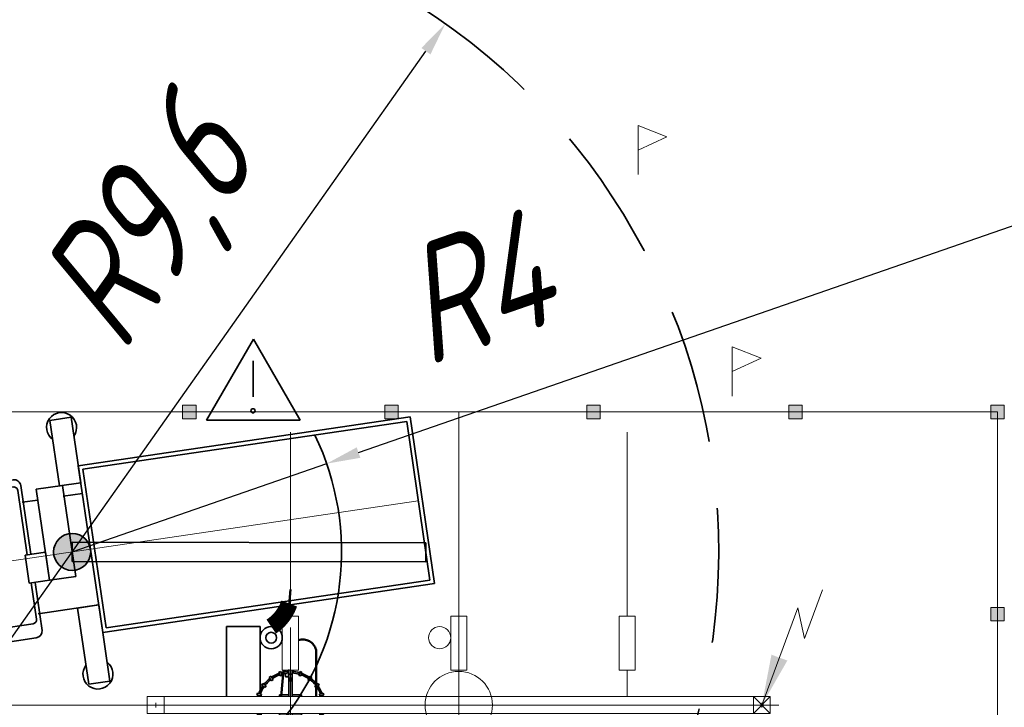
# Model space of a CAD drawing. Header units: millimetres. Extents: x 0 to 420, y 0 to 297.
# Tile 15 of 17: x 125 to 154, y 253 to 273. Entities that reach past the tile are written whole.
import ezdxf

# ---------------------------------------------------------------- set-up
doc = ezdxf.new("R2010")
doc.units = ezdxf.units.MM
for name, pattern in [('K5LT_AXLED', [19.5, 15, -1.5, 1.5, -1.5]), ('K5LT_BASIC', [0]), ('K5LT_DASHED', [6, 4, -2]), ('K5LT_DASHED_REINFORCED', [6, 4, -2]), ('K5LT_REINFORCED', [0]), ('K5LT_THIN', [0])]:
    doc.linetypes.add(name, pattern=pattern)
doc.layers.add('Ошиновка', color=7, linetype='Continuous', true_color=0xffd700)
doc.layers.add('Топо', color=7, linetype='Continuous')
doc.styles.add('KDIMTEXTSTYLE', font='GOST_AU.SHX', dxfattribs={"width": 0.96, "oblique": 15, "height": 5})
doc.dimstyles.new('KDIMSTYLE (0.00)', dxfattribs={"dimtxt": 5, "dimasz": 1, "dimexe": 2, "dimexo": 0, "dimgap": 1, "dimtad": 1, "dimlfac": 500, "dimtxsty": 'KDIMTEXTSTYLE', "dimsah": 1, "dimcen": 0, "dimdle": 1, "dimadec": 0, "dimazin": 0, "dimtfac": 0.667, "dimtmove": 0, "dimatfit": 3, "dimfxl": 0, "dimtvp": 1, "dimtolj": 1, "dimtzin": 0, "dimarcsym": 0})

# ---------------------------------------------------------------- blocks, each defined once
blk = doc.blocks.new('KDIMARROW_01')
blk.add_hatch(color=0).paths.add_polyline_path([(0, 0), (-5, 0.658), (-4.5, 0), (-5, -0.658)])
at = {"color": 0, "linetype": 'K5LT_THIN', "lineweight": 9}
for p, q in [((-4.5, 0), (-5, 0.658)), ((-5, 0.658), (0, 0)), ((0, 0), (-5, -0.658)), ((-5, -0.658), (-4.5, 0))]:
    blk.add_line(p, q, dxfattribs=at)
at = {"layer": 'Топо', "color": 0, "linetype": 'K5LT_THIN', "lineweight": 9}
blk.add_line((0, 0), (-1, 0), dxfattribs=at)
blk = doc.blocks.new('U106')
at = {"layer": 'Ошиновка', "color": 11, "linetype": 'K5LT_THIN', "lineweight": 9, "true_color": 0xff8080}
for p, q in [((0, 0.0012), (-0.0012, 0)), ((-0.0012, 0), (0, -0.0012)), ((0, 0.0006), (-0.0006, 0)), ((-0.0006, 0), (0, -0.0006)), ((0.0012, 0), (0, 0.0012)), ((0.0006, 0), (0, 0.0006)), ((0, -0.0006), (0.0006, 0)), ((0, -0.0012), (0.0012, 0)), ((0, -0.0006), (0, -0.0012))]:
    blk.add_line(p, q, dxfattribs=at)
blk = doc.blocks.new('U107')
at = {"layer": 'Ошиновка', "color": 11, "linetype": 'K5LT_THIN', "lineweight": 9, "true_color": 0xff8080}
for p, q in [((0, 0.0012), (-0.0012, 0)), ((-0.0012, 0), (0, -0.0012)), ((0, 0.0006), (-0.0006, 0)), ((-0.0006, 0), (0, -0.0006)), ((0.0012, 0), (0, 0.0012)), ((0.0006, 0), (0, 0.0006)), ((0, -0.0012), (0.0012, 0)), ((0, -0.0006), (0.0006, 0)), ((0, -0.0006), (0, -0.0012))]:
    blk.add_line(p, q, dxfattribs=at)
blk = doc.blocks.new('U115')
at = {"color": 3, "linetype": 'K5LT_BASIC', "lineweight": 35, "true_color": 0x00ff00}
for p, q in [((126.118, 257.363), (126.118, 257.931)), ((126.118, 257.931), (136.62, 257.92)), ((136.62, 257.92), (136.62, 257.352)), ((136.62, 257.352), (126.118, 257.363))]:
    blk.add_line(p, q, dxfattribs=at)
blk = doc.blocks.new('U122')
at = {"color": 4, "linetype": 'K5LT_THIN', "lineweight": 9, "true_color": 0x00ffff}
for p, q in [((137.839, 255.736), (137.359, 255.736)), ((137.359, 255.736), (137.36, 254.136)), ((137.84, 254.136), (137.839, 255.736)), ((137.36, 254.136), (137.84, 254.136)), ((137.6, 253.35), (137.6, 254.136))]:
    blk.add_line(p, q, dxfattribs=at)
blk = doc.blocks.new('U123')
at = {"color": 4, "linetype": 'K5LT_THIN', "lineweight": 9, "true_color": 0x00ffff}
for p, q in [((132.839, 255.736), (132.359, 255.736)), ((132.359, 255.736), (132.359, 254.136)), ((132.839, 254.136), (132.839, 255.736)), ((132.359, 254.136), (132.839, 254.136)), ((132.6, 253.35), (132.599, 254.136))]:
    blk.add_line(p, q, dxfattribs=at)
blk = doc.blocks.new('U124')
at = {"color": 4, "linetype": 'K5LT_THIN', "lineweight": 9, "true_color": 0x00ffff}
for p, q in [((142.839, 255.736), (142.359, 255.736)), ((142.359, 255.736), (142.359, 254.136)), ((142.839, 254.136), (142.839, 255.736)), ((142.359, 254.136), (142.839, 254.136)), ((142.6, 253.35), (142.599, 254.136))]:
    blk.add_line(p, q, dxfattribs=at)
blk = doc.blocks.new('U236')
blk.add_hatch(color=7).paths.add_polyline_path([(153.8, 255.6), (153.8, 256), (153.4, 256), (153.4, 255.6)])
at = {"color": 4, "linetype": 'K5LT_THIN', "lineweight": 9, "true_color": 0x00ffff}
for p, q in [((153.4, 256), (153.4, 255.6)), ((153.8, 256), (153.4, 256)), ((153.8, 255.6), (153.8, 256)), ((153.4, 255.6), (153.8, 255.6))]:
    blk.add_line(p, q, dxfattribs=at)
blk = doc.blocks.new('U237')
blk.add_hatch(color=7).paths.add_polyline_path([(153.8, 261.6), (153.8, 262), (153.4, 262), (153.4, 261.6)])
at = {"color": 4, "linetype": 'K5LT_THIN', "lineweight": 9, "true_color": 0x00ffff}
for p, q in [((153.4, 262), (153.4, 261.6)), ((153.8, 262), (153.4, 262)), ((153.8, 261.6), (153.8, 262)), ((153.4, 261.6), (153.8, 261.6))]:
    blk.add_line(p, q, dxfattribs=at)
blk = doc.blocks.new('U238')
blk.add_hatch(color=7).paths.add_polyline_path([(147.8, 262), (147.4, 262), (147.4, 261.6), (147.8, 261.6)])
at = {"color": 4, "linetype": 'K5LT_THIN', "lineweight": 9, "true_color": 0x00ffff}
for p, q in [((147.8, 262), (147.4, 262)), ((147.4, 262), (147.4, 261.6)), ((147.8, 261.6), (147.8, 262)), ((147.4, 261.6), (147.8, 261.6))]:
    blk.add_line(p, q, dxfattribs=at)
blk = doc.blocks.new('U239')
blk.add_hatch(color=7).paths.add_polyline_path([(141.8, 262), (141.4, 262), (141.4, 261.6), (141.8, 261.6)])
at = {"color": 4, "linetype": 'K5LT_THIN', "lineweight": 9, "true_color": 0x00ffff}
for p, q in [((141.8, 262), (141.4, 262)), ((141.4, 262), (141.4, 261.6)), ((141.8, 261.6), (141.8, 262)), ((141.4, 261.6), (141.8, 261.6))]:
    blk.add_line(p, q, dxfattribs=at)
blk = doc.blocks.new('U240')
blk.add_hatch(color=7).paths.add_polyline_path([(135.8, 262), (135.4, 262), (135.4, 261.6), (135.8, 261.6)])
at = {"color": 4, "linetype": 'K5LT_THIN', "lineweight": 9, "true_color": 0x00ffff}
for p, q in [((135.8, 262), (135.4, 262)), ((135.4, 262), (135.4, 261.6)), ((135.8, 261.6), (135.8, 262)), ((135.4, 261.6), (135.8, 261.6))]:
    blk.add_line(p, q, dxfattribs=at)
blk = doc.blocks.new('U241')
blk.add_hatch(color=7).paths.add_polyline_path([(129.8, 262), (129.4, 262), (129.4, 261.6), (129.8, 261.6)])
at = {"color": 4, "linetype": 'K5LT_THIN', "lineweight": 9, "true_color": 0x00ffff}
for p, q in [((129.8, 262), (129.4, 262)), ((129.4, 262), (129.4, 261.6)), ((129.8, 261.6), (129.8, 262)), ((129.4, 261.6), (129.8, 261.6))]:
    blk.add_line(p, q, dxfattribs=at)
blk = doc.blocks.new('U352')
at = {"color": 4, "linetype": 'K5LT_THIN', "lineweight": 9, "true_color": 0x00ffff}
for p, q in [((128.85, 253.35), (128.35, 253.35)), ((128.35, 253.35), (128.35, 252.85)), ((128.85, 253.35), (128.35, 253.35)), ((128.35, 253.35), (128.35, 252.85)), ((146.85, 253.35), (128.35, 253.35)), ((128.85, 252.85), (128.85, 253.35)), ((128.85, 252.85), (128.85, 253.35)), ((146.85, 253.35), (146.35, 253.35)), ((146.35, 253.35), (146.35, 252.85)), ((146.85, 252.85), (146.85, 253.35)), ((128.53, 253.1), (128.67, 253.1)), ((128.53, 253.1), (128.67, 253.1)), ((128.6, 253.03), (128.6, 253.17)), ((128.6, 253.03), (128.6, 253.17)), ((146.53, 253.1), (146.67, 253.1)), ((146.6, 253.03), (146.6, 253.17)), ((128.35, 252.85), (128.85, 252.85)), ((128.35, 252.85), (128.85, 252.85)), ((128.35, 252.85), (146.85, 252.85)), ((146.35, 252.85), (146.85, 252.85))]:
    blk.add_line(p, q, dxfattribs=at)
blk = doc.blocks.new('U356')
at = {"true_color": 0x070000}
blk.add_hatch(color=18, dxfattribs=at).paths.add_polyline_path([(146.6, 253.1), (147.357, 254.422), (146.885, 254.596)])
at = {"color": 4, "linetype": 'K5LT_THIN', "lineweight": 9, "true_color": 0x00ffff}
for p, q in [((147.868, 255.078), (148.401, 256.52)), ((146.6, 253.1), (147.666, 255.984)), ((147.666, 255.984), (147.868, 255.078)), ((146.85, 253.35), (146.35, 253.35)), ((146.35, 253.35), (146.35, 252.85)), ((146.35, 253.35), (146.851, 252.849)), ((146.35, 252.85), (146.85, 253.35)), ((146.85, 252.85), (146.85, 253.35)), ((146.6, 253.101), (146.599, 253.099)), ((146.6, 253.101), (146.599, 253.099)), ((146.599, 253.099), (146.601, 253.099)), ((146.599, 253.099), (146.601, 253.099)), ((146.601, 253.1), (146.6, 253.101)), ((146.601, 253.1), (146.6, 253.101)), ((146.601, 253.1), (146.6, 253.1)), ((146.6, 253.1), (146.6, 253.099)), ((146.601, 253.1), (146.6, 253.1)), ((146.6, 253.1), (146.6, 253.099)), ((146.6, 253.099), (146.601, 253.099)), ((146.6, 253.099), (146.601, 253.099)), ((146.601, 253.099), (146.601, 253.1)), ((146.601, 253.1), (146.601, 253.1)), ((146.601, 253.099), (146.601, 253.1)), ((146.601, 253.099), (146.601, 253.1)), ((146.601, 253.1), (146.601, 253.1)), ((146.601, 253.099), (146.601, 253.1)), ((146.35, 252.85), (146.85, 252.85))]:
    blk.add_line(p, q, dxfattribs=at)
for start, end in [(0, 180), (0, 180), (180, 0), (180, 0)]:
    blk.add_arc((146.6, 253.1), 0.0451, start, end, dxfattribs=at)
blk = doc.blocks.new('U360')
at = {"color": 2, "linetype": 'K5LT_AXLED', "lineweight": 9, "true_color": 0xffff00}
for q in [(132.6, 255.402), (130.271, 253.1), (134.928, 253.1), (132.6, 250.798)]:
    blk.add_line((132.6, 253.1), q, dxfattribs=at)
at = {"color": 3, "linetype": 'K5LT_BASIC', "lineweight": 35, "true_color": 0x00ff00}
for p, q in [((132.315, 254.097), (132.257, 254.079)), ((132.35, 253.982), (132.315, 254.097)), ((132.45, 254.136), (132.45, 254.089)), ((132.54, 254.136), (132.54, 254.098)), ((132.55, 254.16), (132.55, 253.35)), ((132.55, 253.94), (132.55, 254.136)), ((132.55, 254.136), (132.55, 254.02)), ((132.65, 254.02), (132.65, 254.136)), ((132.65, 253.35), (132.65, 254.136)), ((132.85, 253.982), (132.885, 254.097)), ((132.885, 254.097), (132.942, 254.079)), ((132.017, 253.957), (131.968, 253.923)), ((131.968, 253.923), (132.036, 253.824)), ((132.085, 253.858), (132.017, 253.957)), ((132.036, 253.824), (132.085, 253.858)), ((132.257, 254.079), (132.292, 253.965)), ((132.292, 253.965), (132.35, 253.982)), ((132.45, 254.043), (132.45, 253.94)), ((132.45, 253.94), (132.55, 253.94)), ((132.54, 254.053), (132.54, 253.94)), ((132.55, 254.02), (132.65, 254.02)), ((132.55, 253.82), (132.55, 253.9)), ((132.55, 253.9), (132.65, 253.9)), ((132.65, 253.82), (132.55, 253.82)), ((132.65, 253.9), (132.65, 253.82)), ((132.907, 253.965), (132.85, 253.982)), ((132.942, 254.079), (132.907, 253.965)), ((133.114, 253.858), (133.182, 253.957)), ((133.164, 253.824), (133.114, 253.858)), ((133.232, 253.923), (133.164, 253.824)), ((133.182, 253.957), (133.232, 253.923)), ((131.779, 253.738), (131.745, 253.688)), ((131.745, 253.688), (131.844, 253.621)), ((131.878, 253.67), (131.779, 253.738)), ((131.844, 253.621), (131.878, 253.67)), ((133.321, 253.67), (133.42, 253.738)), ((133.355, 253.621), (133.321, 253.67)), ((133.454, 253.688), (133.355, 253.621)), ((133.42, 253.738), (133.454, 253.688)), ((131.625, 253.457), (131.606, 253.4)), ((131.606, 253.4), (131.721, 253.364)), ((131.739, 253.421), (131.625, 253.457)), ((131.721, 253.364), (131.739, 253.421)), ((132.271, 253.35), (132.271, 253.402)), ((132.271, 253.402), (132.302, 253.402)), ((132.302, 253.402), (132.55, 253.402)), ((132.65, 253.402), (132.855, 253.402)), ((132.65, 253.402), (132.928, 253.402)), ((132.928, 253.402), (132.928, 253.35)), ((133.46, 253.421), (133.575, 253.457)), ((133.478, 253.364), (133.46, 253.421)), ((133.593, 253.4), (133.478, 253.364)), ((133.575, 253.457), (133.593, 253.4)), ((131.606, 252.8), (131.721, 252.836)), ((131.625, 252.743), (131.606, 252.8)), ((131.739, 252.779), (131.625, 252.743)), ((131.721, 252.836), (131.739, 252.779)), ((132.271, 252.798), (132.271, 252.85)), ((132.55, 252.798), (132.271, 252.798)), ((132.55, 252.798), (132.345, 252.798)), ((132.55, 252.85), (132.55, 252.04)), ((132.65, 252.04), (132.65, 252.85)), ((132.928, 252.798), (132.65, 252.798)), ((132.928, 252.798), (132.898, 252.798)), ((132.928, 252.85), (132.928, 252.798)), ((133.478, 252.836), (133.46, 252.779)), ((133.46, 252.779), (133.575, 252.743)), ((133.593, 252.8), (133.478, 252.836)), ((133.575, 252.743), (133.593, 252.8)), ((131.745, 252.512), (131.844, 252.579)), ((131.779, 252.462), (131.745, 252.512)), ((131.878, 252.53), (131.779, 252.462)), ((131.844, 252.579), (131.878, 252.53)), ((131.861, 252.518), (131.861, 252.494)), ((131.968, 252.277), (132.036, 252.376)), ((132.085, 252.342), (132.017, 252.243)), ((132.036, 252.376), (132.085, 252.342)), ((132.55, 252.3), (132.55, 252.38)), ((132.55, 252.38), (132.65, 252.38)), ((132.65, 252.38), (132.65, 252.3)), ((133.164, 252.376), (133.114, 252.342)), ((133.114, 252.342), (133.182, 252.243)), ((133.232, 252.277), (133.164, 252.376)), ((133.355, 252.579), (133.321, 252.53)), ((133.321, 252.53), (133.42, 252.462)), ((133.454, 252.512), (133.355, 252.579)), ((133.42, 252.462), (133.454, 252.512)), ((132.017, 252.243), (131.968, 252.277)), ((132.257, 252.121), (132.292, 252.235)), ((132.315, 252.103), (132.257, 252.121)), ((132.292, 252.235), (132.35, 252.218)), ((132.35, 252.218), (132.315, 252.103)), ((132.45, 251.92), (132.45, 252.26)), ((132.45, 252.26), (132.55, 252.26)), ((132.65, 252.3), (132.55, 252.3)), ((132.55, 252.26), (132.55, 251.92)), ((132.55, 252.04), (132.55, 252.18)), ((132.55, 252.18), (132.65, 252.18)), ((132.65, 252.18), (132.65, 252.04)), ((132.907, 252.235), (132.85, 252.218)), ((132.85, 252.218), (132.885, 252.103)), ((132.885, 252.103), (132.942, 252.121)), ((132.942, 252.121), (132.907, 252.235)), ((133.182, 252.243), (133.232, 252.277)), ((132.55, 251.92), (132.45, 251.92)), ((132.65, 252.04), (132.55, 252.04)), ((132.55, 252.04), (132.65, 252.04)), ((132.55, 252.005), (132.55, 251.845)), ((132.55, 252.005), (132.57, 252.005)), ((132.55, 251.845), (132.552, 251.845)), ((132.552, 251.765), (132.552, 251.845)), ((132.552, 251.805), (132.568, 251.805)), ((132.568, 251.765), (132.552, 251.765)), ((132.552, 251.765), (132.552, 251.495)), ((132.568, 251.765), (132.568, 251.845)), ((132.568, 251.845), (132.57, 251.845)), ((132.597, 251.74), (132.568, 251.765)), ((132.57, 252.005), (132.57, 251.845)), ((132.597, 251.695), (132.552, 251.695)), ((132.552, 251.495), (132.597, 251.495)), ((132.597, 251.495), (132.597, 251.74))]:
    blk.add_line(p, q, dxfattribs=at)
for centre, radius, start, end in [((132.6, 253.1), 1, 92.866, 105.9217), ((132.6, 253.1), 1, 74.0783, 87.134), ((132.6, 253.1), 1, 127.6456, 142.001), ((132.6, 253.1), 0.955, 127.7889, 141.8282), ((132.6, 253.1), 1, 109.3603, 124.2064), ((132.6, 253.1), 0.955, 109.4738, 124.1875), ((132.6, 253.1), 0.955, 93.0012, 105.8732), ((132.6, 253.86), 0.018, 0, 180), ((132.6, 253.86), 0.018, 180, 0), ((132.6, 253.1), 0.955, 74.1268, 86.9988), ((132.6, 253.1), 0.955, 55.8125, 70.5262), ((132.6, 253.1), 1, 55.7936, 70.6397), ((132.6, 253.1), 0.955, 38.1718, 52.2111), ((132.6, 253.1), 1, 37.999, 52.3544), ((132.6, 253.1), 1, 145.4413, 159.79), ((132.6, 253.1), 0.955, 145.4308, 159.6605), ((132.6, 253.1), 0.955, 20.3395, 34.5692), ((132.6, 253.1), 1, 20.21, 34.5587), ((132.6, 253.1), 1, 163.2288, 165.5225), ((132.6, 253.1), 0.955, 163.2614, 164.8243), ((132.6, 253.1), 0.955, 15.1757, 16.7386), ((132.6, 253.1), 1, 14.4775, 16.7712), ((132.6, 253.1), 1, 194.4775, 196.7712), ((132.6, 253.1), 1, 200.21, 214.5587), ((132.6, 253.1), 0.955, 195.1757, 196.7386), ((132.6, 253.1), 0.955, 200.3395, 214.5692), ((132.6, 253.1), 0.955, 325.4308, 339.6605), ((132.6, 253.1), 1, 325.4413, 339.79), ((132.6, 253.1), 0.955, 343.2614, 344.8243), ((132.6, 253.1), 1, 343.2288, 345.5225), ((132.6, 253.1), 1, 217.999, 232.3544), ((132.6, 253.1), 0.955, 218.1718, 232.2111), ((132.6, 252.34), 0.018, 0, 180), ((132.6, 252.34), 0.018, 180, 0), ((132.6, 253.1), 0.955, 307.7889, 321.8282), ((132.6, 253.1), 1, 307.6456, 322.001), ((132.6, 253.1), 1, 235.7936, 250.6397), ((132.6, 253.1), 0.955, 235.8125, 250.5262), ((132.6, 253.1), 1, 254.0783, 261.3731), ((132.6, 253.1), 0.955, 254.1268, 260.9632), ((132.6, 253.1), 0.955, 273.0012, 285.8732), ((132.6, 253.1), 1, 272.866, 285.9217), ((132.6, 253.1), 0.955, 289.4738, 304.1875), ((132.6, 253.1), 1, 289.3603, 304.2064)]:
    blk.add_arc(centre, radius, start, end, dxfattribs=at)
blk = doc.blocks.new('U361')
at = {"color": 3, "linetype": 'K5LT_BASIC', "lineweight": 35, "true_color": 0x00ff00}
for p, q in [((125.456, 261.55), (126.088, 261.643)), ((125.743, 259.605), (125.456, 261.55)), ((126.088, 261.643), (126.374, 259.698)), ((136.154, 261.652), (126.301, 260.201)), ((136.053, 261.516), (126.437, 260.099)), ((136.742, 256.806), (136.053, 261.516)), ((136.878, 256.705), (136.154, 261.652)), ((122.382, 260.152), (122.485, 260.167)), ((122.456, 259.652), (122.382, 260.152)), ((122.485, 260.167), (122.559, 259.667)), ((126.301, 260.201), (127.025, 255.253)), ((126.437, 260.099), (127.127, 255.39)), ((122.559, 259.667), (122.456, 259.652)), ((122.543, 259.516), (122.521, 259.661)), ((124.367, 259.785), (122.543, 259.516)), ((126.374, 259.698), (125.743, 259.605)), ((122.501, 259.505), (121.78, 259.233)), ((122.802, 259.343), (124.365, 259.573)), ((124.501, 259.472), (124.78, 257.561)), ((124.594, 259.62), (124.892, 257.577)), ((125.052, 259.504), (125.83, 259.618)), ((125.447, 256.806), (125.052, 259.504)), ((125.83, 259.618), (126.224, 256.921)), ((126.421, 259.382), (125.847, 259.297)), ((123.26, 255.386), (122.701, 259.206)), ((125.099, 259.187), (124.635, 259.123)), ((121.128, 258.984), (121.416, 259.027)), ((121.43, 256.92), (121.128, 258.984)), ((121.416, 259.027), (121.718, 256.962)), ((121.436, 258.776), (121.679, 258.812)), ((121.455, 258.648), (121.436, 258.776)), ((121.653, 259.016), (121.944, 257.032)), ((121.679, 258.812), (121.698, 258.683)), ((122.033, 258.784), (122.282, 257.082)), ((122.451, 259.031), (122.113, 258.915)), ((122.609, 258.935), (122.864, 257.167)), ((121.698, 258.683), (121.455, 258.648)), ((124.719, 257.552), (125.324, 257.641)), ((125.324, 257.641), (125.447, 256.806)), ((124.843, 256.717), (124.719, 257.552)), ((122.01, 254.969), (121.707, 257.033)), ((122.234, 255.047), (121.944, 257.032)), ((122.282, 257.082), (122.864, 257.167)), ((122.531, 255.379), (122.282, 257.082)), ((123.126, 255.4), (122.864, 257.167)), ((121.42, 256.99), (121.419, 256.99)), ((121.419, 256.99), (121.722, 254.926)), ((121.431, 256.92), (121.43, 256.92)), ((125.447, 256.806), (124.843, 256.717)), ((124.903, 256.726), (125.06, 255.651)), ((125.224, 255.317), (125.015, 256.742)), ((126.224, 256.921), (125.447, 256.806)), ((127.127, 255.39), (136.742, 256.806)), ((127.025, 255.253), (136.878, 256.705)), ((126.905, 256.073), (125.107, 255.807)), ((126.909, 256.073), (126.277, 255.98)), ((126.277, 255.98), (126.61, 253.718)), ((126.561, 256.022), (126.331, 255.988)), ((127.242, 253.811), (126.909, 256.073)), ((121.922, 255.447), (122.165, 255.483)), ((121.947, 255.276), (121.922, 255.447)), ((122.19, 255.312), (121.947, 255.276)), ((122.165, 255.483), (122.19, 255.312)), ((123.002, 255.263), (122.645, 255.277)), ((124.959, 255.515), (123.396, 255.285)), ((125.054, 255.094), (123.229, 254.825)), ((121.722, 254.926), (122.01, 254.969)), ((123.186, 254.823), (122.418, 254.876)), ((123.293, 254.686), (123.19, 254.671)), ((123.234, 254.825), (123.255, 254.68)), ((123.367, 254.186), (123.293, 254.686)), ((123.19, 254.671), (123.264, 254.171)), ((123.264, 254.171), (123.367, 254.186)), ((126.61, 253.718), (127.242, 253.811))]:
    blk.add_line(p, q, dxfattribs=at)
at = {"color": 2, "linetype": 'K5LT_AXLED', "lineweight": 9, "true_color": 0xffff00}
blk.add_line((136.397, 259.161), (119.933, 256.735), dxfattribs=at)
at = {"color": 3, "linetype": 'K5LT_BASIC', "lineweight": 35, "true_color": 0x00ff00}
for centre, radius, start, end in [((125.804, 261.341), 0.445, 325.1332, 233.6072), ((124.397, 259.587), 0.2, 8.382, 98.382), ((122.572, 259.318), 0.2, 98.382, 110.7211), ((124.383, 259.454), 0.12, 8.382, 98.382), ((121.851, 259.046), 0.2, 110.7211, 188.4171), ((122.82, 259.224), 0.12, 98.382, 188.382), ((122.152, 258.801), 0.12, 109.0424, 188.4016), ((122.49, 258.918), 0.12, 8.2823, 109.0424), ((124.941, 255.634), 0.12, 278.382, 8.382), ((122.649, 255.397), 0.12, 188.3624, 267.7217), ((123.007, 255.383), 0.12, 267.7217, 8.4818), ((123.378, 255.404), 0.12, 188.382, 278.382), ((125.025, 255.292), 0.2, 278.382, 8.382), ((122.432, 255.076), 0.2, 188.347, 266.0429), ((123.2, 255.023), 0.2, 266.0429, 278.382), ((123.205, 255.023), 0.2, 266.0429, 278.382), ((126.883, 254.02), 0.445, 143.1569, 51.6309)]:
    blk.add_arc(centre, radius, start, end, dxfattribs=at)
blk = doc.blocks.new('U362')
at = {"color": 3, "linetype": 'K5LT_BASIC', "lineweight": 35, "true_color": 0x00ff00}
for p, q in [((130.112, 261.554), (131.5, 263.957)), ((132.887, 261.554), (131.5, 263.957)), ((131.49, 263.314), (131.49, 262.25)), ((130.112, 261.554), (132.887, 261.554))]:
    blk.add_line(p, q, dxfattribs=at)
for start, end in [(0, 180), (180, 0)]:
    blk.add_arc((131.49, 261.836), 0.0619, start, end, dxfattribs=at)
blk = doc.blocks.new('U366')
at = {"color": 4, "linetype": 'K5LT_THIN', "lineweight": 9, "true_color": 0x00ffff}
for p, q in [((142.923, 268.844), (142.923, 270.306)), ((142.923, 270.306), (143.78, 269.97)), ((143.78, 269.97), (142.923, 269.575))]:
    blk.add_line(p, q, dxfattribs=at)
blk = doc.blocks.new('U367')
at = {"color": 4, "linetype": 'K5LT_THIN', "lineweight": 9, "true_color": 0x00ffff}
for p, q in [((145.722, 262.273), (145.722, 263.734)), ((145.722, 263.734), (146.579, 263.398)), ((146.579, 263.398), (145.722, 263.003))]:
    blk.add_line(p, q, dxfattribs=at)

msp = doc.modelspace()

# ---------------------------------------------------------------- hatches: boundary and pattern name
h = msp.add_hatch(color=7)
h.paths.add_polyline_path([(126.11815, 257.646775), (126.038381, 258.191771), (125.99711, 258.184114), (125.956542, 258.173336), (125.916912, 258.1595), (125.878451, 258.142687), (125.841383, 258.122993), (125.805921, 258.100534), (125.772273, 258.075439), (125.740634, 258.047855), (125.711187, 258.017942), (125.684103, 257.985873), (125.659541, 257.951835), (125.637641, 257.916025), (125.618533, 257.878651), (125.602326, 257.839931), (125.589114, 257.800089), (125.578975, 257.759357), (125.571968, 257.71797), (125.568132, 257.676171), (125.567491, 257.6342), (125.570047, 257.592303), (125.575787, 257.550722), (125.584677, 257.509699), (125.596664, 257.469472), (125.611681, 257.430274), (125.629639, 257.392334), (125.650433, 257.355872), (125.673945, 257.321099), (125.700035, 257.288217), (125.728555, 257.257418), (125.759336, 257.22888), (125.792202, 257.202769), (125.82696, 257.179237), (125.86341, 257.15842), (125.901339, 257.140439), (125.940527, 257.125399), (125.980747, 257.113386), (126.021765, 257.104472), (126.063342, 257.098707), (126.105238, 257.096124), (126.147209, 257.09674), (126.189011, 257.10055), (126.197919, 257.10178), (126.159751, 257.36255), (126.117861, 257.362592)])
h.paths.add_polyline_path([(126.118438, 257.930958), (126.590268, 257.930479), (126.567292, 257.965608), (126.541708, 257.998885), (126.513664, 258.030118), (126.483323, 258.059124), (126.450862, 258.085736), (126.416468, 258.109798), (126.380341, 258.131171), (126.342692, 258.149731), (126.303739, 258.16537), (126.263708, 258.177997), (126.222832, 258.187539), (126.181347, 258.19394), (126.139496, 258.197164), (126.097521, 258.197191), (126.055665, 258.194022), (126.038381, 258.191771), (126.11815, 257.646775)])
h.paths.add_polyline_path([(126.590268, 257.930479), (126.118438, 257.930958), (126.11815, 257.646775), (126.159751, 257.36255), (126.58969, 257.362113), (126.609999, 257.398848), (126.627451, 257.437024), (126.641945, 257.476417), (126.653397, 257.5168), (126.661741, 257.557938), (126.666927, 257.599591), (126.668927, 257.641519), (126.668952, 257.646775), (126.667353, 257.68872), (126.662564, 257.730422), (126.654613, 257.771637), (126.643547, 257.812127), (126.629429, 257.851657), (126.612342, 257.889997), (126.592385, 257.926925)])
h.paths.add_polyline_path([(126.11815, 257.646775), (126.117861, 257.362592), (126.159751, 257.36255)])
h.paths.add_polyline_path([(126.159751, 257.36255), (126.197919, 257.10178), (126.23919, 257.109437), (126.279758, 257.120215), (126.319387, 257.134051), (126.357848, 257.150864), (126.394917, 257.170558), (126.430378, 257.193017), (126.464026, 257.218111), (126.495665, 257.245695), (126.525112, 257.275609), (126.552196, 257.307678), (126.576758, 257.341716), (126.58969, 257.362113)])

# ---------------------------------------------------------------- linework, layer by layer
at = {"color": 4, "linetype": 'K5LT_THIN', "lineweight": 9, "true_color": 0x00ffff}
for q in [(33.6, 261.8), (153.6, 170.9)]:
    msp.add_line((153.6, 261.8), q, dxfattribs=at)
at = {"color": 2, "linetype": 'K5LT_AXLED', "lineweight": 9, "true_color": 0xffff00}
for p, q in [((137.6, 261.8), (137.6, 88.34)), ((128.85, 253.1), (88.35, 253.1)), ((131.539731, 253.1), (127.865583, 253.1)), ((131.539731, 253.1), (127.865583, 253.1)), ((133.341731, 253.1), (130.699132, 253.1)), ((147.1, 253.1), (131.799731, 253.1)), ((147.1, 253.1), (131.799731, 253.1))]:
    msp.add_line(p, q, dxfattribs=at)
at = {"color": 3, "linetype": 'K5LT_BASIC', "lineweight": 35, "true_color": 0x00ff00}
for p, q in [((131.699132, 255.43), (130.699132, 255.43)), ((130.699132, 255.43), (130.699132, 253.35)), ((131.699132, 255.43), (131.699132, 253.534651))]:
    msp.add_line(p, q, dxfattribs=at)
for centre, radius in [((126.11815, 257.646775), 0.550802), ((132.029132, 255.1), 0.33), ((132.029132, 255.1), 0.162)]:
    msp.add_circle(centre, radius, dxfattribs=at)
at = {"color": 4, "linetype": 'K5LT_THIN', "lineweight": 9, "true_color": 0x00ffff}
for centre, radius in [((137.029457, 255.1), 0.33), ((137.598269, 253.1), 1)]:
    msp.add_circle(centre, radius, dxfattribs=at)
at = {"color": 4, "linetype": 'K5LT_DASHED_REINFORCED', "lineweight": 35, "true_color": 0x00ffff}
msp.add_arc((126.11815, 257.646775), 19.2, 298.2163775, 57.6168867, dxfattribs=at)
at = {"color": 3, "linetype": 'K5LT_BASIC', "lineweight": 35, "true_color": 0x00ff00}
msp.add_arc((126.11815, 257.646775), 8, 320.6862017, 25.6895434, dxfattribs=at)
at = {"color": 4, "linetype": 'K5LT_DASHED', "lineweight": 9, "true_color": 0x00ffff}
msp.add_arc((131.086286, 257.171515), 12, 179.9984094, 270, dxfattribs=at)
at = {"layer": 'Ошиновка', "color": 4, "linetype": 'K5LT_THIN', "lineweight": 9, "true_color": 0x00ffff}
for p, q in [((132.598914, 255.736), (132.59965, 261.2)), ((137.599183, 255.736), (137.599919, 261.2)), ((142.598914, 255.736), (142.59965, 261.2))]:
    msp.add_line(p, q, dxfattribs=at)
at = {"layer": 'Ошиновка', "color": 3, "linetype": 'K5LT_REINFORCED', "lineweight": 50, "true_color": 0x00ff00}
for p, q in [((132.598914, 256.529694), (132.531788, 255.735977)), ((133.359731, 254.736339), (133.359731, 253.35)), ((132.39647, 254.13593), (132.330003, 253.35))]:
    msp.add_line(p, q, dxfattribs=at)
at = {"layer": 'Ошиновка', "color": 3, "linetype": 'K5LT_REINFORCED', "true_color": 0x00ff00, "const_width": 0.5}
msp.add_lwpolyline([(132.563829, 256.114838), (132.53956, 256.051542), (132.512762, 255.990207), (132.483434, 255.930832), (132.451576, 255.873418), (132.417189, 255.817964), (132.380272, 255.764471), (132.358644, 255.735566), (132.315694, 255.682441), (132.271242, 255.632609), (132.225239, 255.585888), (132.177641, 255.542123), (132.128412, 255.501177), (132.07752, 255.462934), (132.029132, 255.43)], dxfattribs=at)
at = {"layer": 'Ошиновка', "color": 3, "linetype": 'K5LT_REINFORCED', "lineweight": 50, "true_color": 0x00ff00}
msp.add_arc((132.965787, 254.644761), 0.404448, 13.0867835, 108.2458705, dxfattribs=at)

# ---------------------------------------------------------------- block references
for name in ['U366', 'U362', 'U367', 'U241', 'U240', 'U239', 'U238', 'U237', 'U361', 'U115', 'U356', 'U236', 'U123', 'U122', 'U124', 'U360', 'U352']:
    msp.add_blockref(name, (0, 0))
at = {"layer": 'Ошиновка'}
for name, p in [('U106', (132.598914, 256.529694)), ('U107', (132.563829, 256.114838))]:
    msp.add_blockref(name, p, dxfattribs=at)

# ---------------------------------------------------------------- dimensions: what is measured, and where the dimension line sits
at = {"color": 4, "true_color": 0x00ffff}
for radius, location, text in [(19.2, (131.428804, 265.159229), '\\H3.5;\\W0.96;\\Q15;R\\H3.5;\\W0.96;\\Q15;\\Q15;9,6'), (8, (139.213485, 262.18527), '\\H3.5;\\W0.96;\\Q15;R\\H3.5;\\W0.96;\\Q15;\\Q15;4')]:
    msp.add_radius_dim(center=(126.11815, 257.646775), radius=radius, location=location, text=text, dimstyle='KDIMSTYLE (0.00)', override={"dimblk2": 'KDIMARROW_01', "dimclrt": 7, "dimtolj": 1}, dxfattribs=at).render()

doc.saveas('drawing.dxf')
